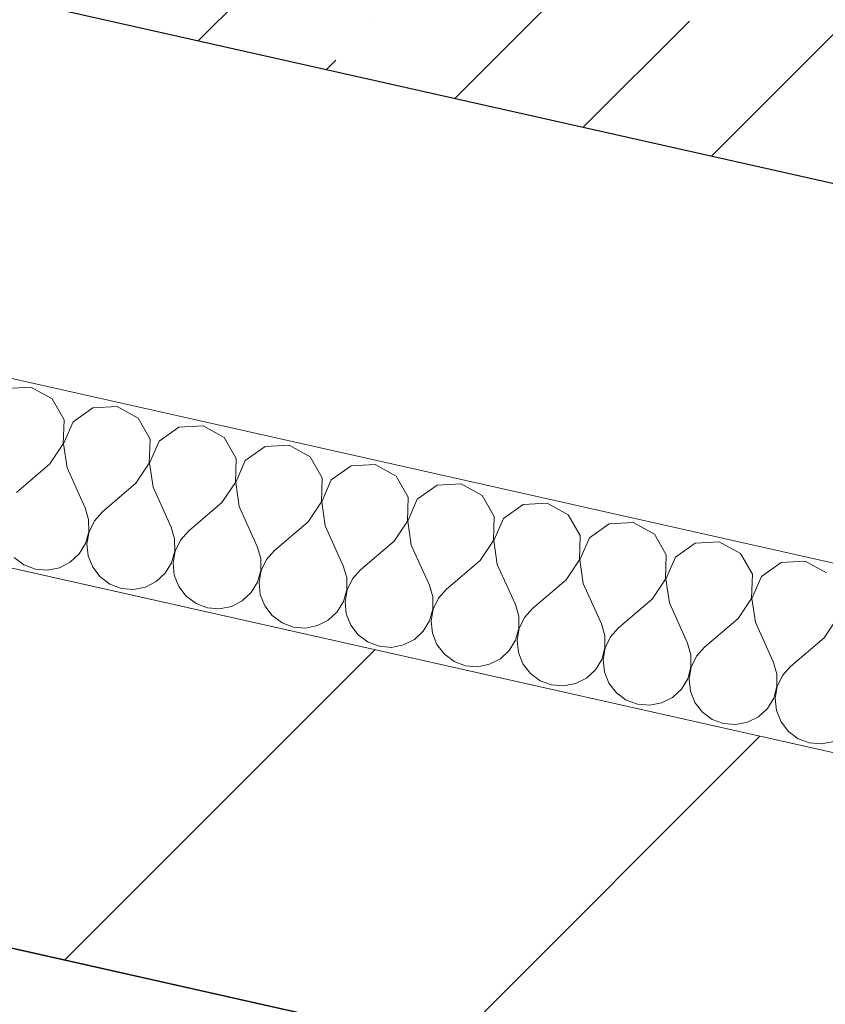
# Model space of a CAD drawing. Header units: millimetres. Extents: x -7213913 to -6930480, y 6129472 to 6353620.
# Tile 148 of 256: x -7192257 to -7191821, y 6174624 to 6175156. Entities that reach past the tile are written whole.
import ezdxf
from ezdxf.enums import TextEntityAlignment as Align

# ---------------------------------------------------------------- set-up
doc = ezdxf.new("R2010")
doc.units = ezdxf.units.MM
doc.header["$MEASUREMENT"] = 0
for name, color, linetype, lineweight in [('0_Ном._пера__1', 7, 'Continuous', 0), ('S - квартира_помещение.АР_Ном._пера__101', 252, 'Continuous', 0), ('S - квартира_помещение.АР_Ном._пера__2', 8, 'Continuous', 15), ('АР-Стены_внутренние_пилоны.АР_Ном._пера__1', 7, 'Continuous', 30), ('АР-Стены_Перегородки_межквартирные_200.АР_Ном._пера__1', 7, 'Continuous', 30), ('АР-Чертеж-Размеры.АР_Ном._пера__1', 7, 'Continuous', 0), ('Паспорта Зон Archicad_Ном._пера__1', 7, 'Continuous', 0)]:
    doc.layers.add(name, color=color, linetype=linetype, lineweight=lineweight)
for name, color, linetype in [('S - квартира_помещение.АР', 7, 'Continuous'), ('АР-Стены_внутренние_пилоны.АР', 7, 'Continuous'), ('АР-Стены_Перегородки_межквартирные_200.АР', 7, 'Continuous'), ('АР-Чертеж-Размеры.АР', 7, 'Continuous')]:
    doc.layers.add(name, color=color, linetype=linetype)
doc.styles.add('РЎР“Р•РќР•Р\xa0Р\x98Р\xa0_РЎРўР\x98Р›Р¬_1', font='txt')
doc.styles.add('РЎР“Р•РќР•Р\xa0Р\x98Р\xa0_РЎРўР\x98Р›Р¬_2', font='calibri.ttf')
doc.styles.add('РЎР“Р•РќР•Р\xa0Р\x98Р\xa0_РЎРўР\x98Р›Р¬_3', font='GOST_Common.ttf')
doc.dimstyles.new('СГЕНЕРИР_СТИЛЬ__5', dxfattribs={"dimtxt": 200, "dimasz": 142.5, "dimexe": 0.18, "dimexo": 0.0625, "dimgap": 0, "dimtad": 1, "dimdec": 0, "dimzin": 0, "dimdsep": 46, "dimtxsty": 'РЎР“Р•РќР•Р\xa0Р\x98Р\xa0_РЎРўР\x98Р›Р¬_3', "dimblk": 'ARROWHEAD_6', "dimblk1": 'ARROWHEAD_6', "dimblk2": 'ARROWHEAD_6', "dimcen": 0.09, "dimse1": 1, "dimse2": 1, "dimclrd": 7, "dimclre": 7, "dimclrt": 7, "dimazin": 0, "dimtfac": 1, "dimtdec": 4, "dimtmove": 0, "dimatfit": 3, "dimfxl": 1, "dimtolj": 1, "dimtzin": 0, "dimarcsym": 0})

# ---------------------------------------------------------------- blocks, each defined once
blk = doc.blocks.new('Кухня-столовая_1_37_10', base_point=(-7189706.6, 6172379.39))
at = {"layer": 'S - квартира_помещение.АР_Ном._пера__2', "color": 8, "linetype": 'Continuous', "lineweight": 15, "flags": 128}
blk.add_lwpolyline([(-7191575.17, 6171426.89), (-7190722.41, 6171235.37), (-7190722.63, 6171234.39), (-7186334.78, 6170248.9), (-7186314.01, 6170301.42), (-7186280.59, 6170774.66), (-7186280.57, 6170774.66), (-7186104.13, 6173271.83), (-7188699.21, 6173854.67), (-7193260.59, 6174879.12), (-7193758.06, 6172664.15), (-7191415.46, 6172138.01)], close=True, dxfattribs=at)
at = {"layer": 'Паспорта Зон Archicad_Ном._пера__1', "color": 7, "lineweight": 0, "style": 'РЎР“Р•РќР•Р\xa0Р\x98Р\xa0_РЎРўР\x98Р›Р¬_1'}
blk.add_attdef('ROOM_NUMBER', text='', height=250, rotation=347.3417, dxfattribs=at).set_placement((-7188108.72, 6171939.11), align=Align.MIDDLE_CENTER)
at = {"layer": 'Паспорта Зон Archicad_Ном._пера__1', "color": 7, "lineweight": 0, "style": 'РЎР“Р•РќР•Р\xa0Р\x98Р\xa0_РЎРўР\x98Р›Р¬_2'}
blk.add_attdef('ROOM_AREA', text='', height=200, rotation=347.3417, dxfattribs=at).set_placement((-7186570.13, 6170465.67), align=Align.MIDDLE_RIGHT)
blk = doc.blocks.new('Стена_10_10', base_point=(-7193465.12, 6175565.61))
at = {"layer": 'АР-Стены_внутренние_пилоны.АР', "linetype": 'Continuous', "lineweight": 0, "true_color": 0x000000}
h = blk.add_hatch(dxfattribs=at)
h.set_pattern_fill('ЖЕЛЕЗОБЕТОН__PROJECT__000A', color=18, style=0, pattern_type=2)
h.set_pattern_definition([(45, (-6566190.34, 6562677.8), (-84.852814, 84.852814), []), (45, (-6566232.77, 6562720.22), (-84.852814, 84.852814), [90, -30, 0, -30])])
h.paths.add_polyline_path([(-7191471.7, 6175246.02), (-7193315.77, 6175660.18), (-7193370.55, 6175416.26), (-7191526.49, 6175002.1)])
at = {"layer": 'АР-Стены_внутренние_пилоны.АР_Ном._пера__1', "color": 7, "linetype": 'Continuous', "lineweight": 30, "flags": 128}
blk.add_lwpolyline([(-7193614.48, 6175471.04), (-7191526.49, 6175002.1)], dxfattribs=at)
blk = doc.blocks.new('Стена_206_10', base_point=(-7193336.24, 6174998.62))
at = {"layer": 'АР-Стены_Перегородки_межквартирные_200.АР', "linetype": 'Continuous', "lineweight": 0, "true_color": 0x000000}
h = blk.add_hatch(dxfattribs=at)
h.set_pattern_fill('БЛОКИ_БЕТОННЫЕ_ЭФФЕКТИВН_28', color=18, style=0, pattern_type=2)
h.set_pattern_definition([(45, (-6566190.34, 6562677.8), (-127.279217, 127.279217), [])])
h.paths.add_polyline_path([(-7193260.58, 6174879.14), (-7185762.37, 6173195.08), (-7185718.54, 6173390.22), (-7193216.75, 6175074.28)])
at = {"layer": 'АР-Стены_Перегородки_межквартирные_200.АР_Ном._пера__1', "color": 7, "linetype": 'Continuous', "lineweight": 15, "flags": 128}
for points in [[(-7191543.44, 6174698.46), (-7193216.75, 6175074.28)], [(-7193260.58, 6174879.14), (-7186104.13, 6173271.84)]]:
    blk.add_lwpolyline(points, dxfattribs=at)
blk = doc.blocks.new('*X819', base_point=(-6566190.34, 6562677.79))
at = {"layer": '0_Ном._пера__1', "color": 7, "linetype": 'Continuous', "lineweight": 0}
for p, q in [((-7192250.47, 6174957.29), (-7192263.46, 6174956.56)), ((-7192239.04, 6174951.08), (-7192250.47, 6174957.29)), ((-7192232.58, 6174939.78), (-7192239.04, 6174951.08)), ((-7192217, 6174946.13), (-7192227.67, 6174938.68)), ((-7192204.01, 6174946.85), (-7192217, 6174946.13)), ((-7192192.57, 6174940.64), (-7192204.01, 6174946.85)), ((-7192186.11, 6174929.34), (-7192192.57, 6174940.64)), ((-7192233.02, 6174926.77), (-7192232.58, 6174939.78)), ((-7192227.67, 6174938.68), (-7192232.83, 6174926.73)), ((-7192170.54, 6174935.69), (-7192181.21, 6174928.24)), ((-7192157.55, 6174936.42), (-7192170.54, 6174935.69)), ((-7192146.11, 6174930.21), (-7192157.55, 6174936.42)), ((-7192139.65, 6174918.91), (-7192146.11, 6174930.21)), ((-7192240.23, 6174915.94), (-7192233.02, 6174926.77)), ((-7192232.83, 6174926.73), (-7192230.94, 6174913.86)), ((-7192186.56, 6174916.34), (-7192186.11, 6174929.34)), ((-7192181.21, 6174928.24), (-7192186.37, 6174916.3)), ((-7192124.08, 6174925.26), (-7192134.75, 6174917.81)), ((-7192111.09, 6174925.98), (-7192124.08, 6174925.26)), ((-7192099.65, 6174919.77), (-7192111.09, 6174925.98)), ((-7192093.19, 6174908.47), (-7192099.65, 6174919.77)), ((-7192240.23, 6174915.94), (-7192258.35, 6174900.49)), ((-7192230.94, 6174913.86), (-7192221.18, 6174892.14)), ((-7192193.77, 6174905.51), (-7192186.56, 6174916.34)), ((-7192186.37, 6174916.3), (-7192184.48, 6174903.42)), ((-7192140.1, 6174905.9), (-7192139.65, 6174918.91)), ((-7192134.75, 6174917.81), (-7192139.91, 6174905.86)), ((-7192077.62, 6174914.82), (-7192088.29, 6174907.37)), ((-7192064.62, 6174915.55), (-7192077.62, 6174914.82)), ((-7192053.19, 6174909.34), (-7192064.62, 6174915.55)), ((-7192093.63, 6174895.47), (-7192093.19, 6174908.47)), ((-7192046.73, 6174898.04), (-7192053.19, 6174909.34)), ((-7192193.77, 6174905.51), (-7192211.88, 6174890.06)), ((-7192184.48, 6174903.42), (-7192174.71, 6174881.71)), ((-7192147.31, 6174895.07), (-7192140.1, 6174905.9)), ((-7192139.91, 6174905.86), (-7192138.02, 6174892.99)), ((-7192088.29, 6174907.37), (-7192093.45, 6174895.43)), ((-7192031.15, 6174904.39), (-7192041.82, 6174896.94)), ((-7192018.16, 6174905.11), (-7192031.15, 6174904.39)), ((-7192006.73, 6174898.9), (-7192018.16, 6174905.11)), ((-7192047.17, 6174885.03), (-7192046.73, 6174898.04)), ((-7192000.27, 6174887.6), (-7192006.73, 6174898.9)), ((-7192147.31, 6174895.07), (-7192165.42, 6174879.62)), ((-7192138.02, 6174892.99), (-7192128.25, 6174871.27)), ((-7192100.85, 6174884.64), (-7192093.63, 6174895.47)), ((-7192093.45, 6174895.43), (-7192091.56, 6174882.55)), ((-7192041.82, 6174896.94), (-7192046.98, 6174884.99)), ((-7191984.69, 6174893.95), (-7191995.36, 6174886.5)), ((-7191971.7, 6174894.68), (-7191984.69, 6174893.95)), ((-7191960.27, 6174888.47), (-7191971.7, 6174894.68)), ((-7192219.33, 6174885.84), (-7192221.18, 6174892.14)), ((-7192211.88, 6174890.06), (-7192216.25, 6174885.14)), ((-7192000.71, 6174874.6), (-7192000.27, 6174887.6)), ((-7191953.81, 6174877.17), (-7191960.27, 6174888.47)), ((-7192219.29, 6174879.27), (-7192219.33, 6174885.84)), ((-7192216.25, 6174885.14), (-7192219.1, 6174879.23)), ((-7192172.87, 6174875.4), (-7192174.71, 6174881.71)), ((-7192100.85, 6174884.64), (-7192118.96, 6174869.19)), ((-7192091.56, 6174882.55), (-7192081.79, 6174860.84)), ((-7192054.39, 6174874.2), (-7192047.17, 6174885.03)), ((-7192046.98, 6174884.99), (-7192045.09, 6174872.12)), ((-7191995.36, 6174886.5), (-7192000.52, 6174874.56)), ((-7191938.23, 6174883.52), (-7191948.9, 6174876.07)), ((-7191925.24, 6174884.24), (-7191938.23, 6174883.52)), ((-7191913.8, 6174878.03), (-7191925.24, 6174884.24)), ((-7192221.03, 6174872.94), (-7192219.29, 6174879.27)), ((-7192219.1, 6174879.23), (-7192220.23, 6174872.75)), ((-7192165.42, 6174879.62), (-7192169.78, 6174874.71)), ((-7191954.25, 6174864.16), (-7191953.81, 6174877.17)), ((-7191907.34, 6174866.73), (-7191913.8, 6174878.03)), ((-7192224.45, 6174867.32), (-7192221.03, 6174872.94)), ((-7192220.23, 6174872.75), (-7192219.54, 6174866.22)), ((-7192172.82, 6174868.83), (-7192172.87, 6174875.4)), ((-7192169.78, 6174874.71), (-7192172.64, 6174868.79)), ((-7192126.41, 6174864.97), (-7192128.25, 6174871.27)), ((-7192054.39, 6174874.2), (-7192072.5, 6174858.75)), ((-7192045.09, 6174872.12), (-7192035.33, 6174850.4)), ((-7192007.92, 6174863.77), (-7192000.71, 6174874.6)), ((-7192000.52, 6174874.56), (-7191998.63, 6174861.68)), ((-7191948.9, 6174876.07), (-7191954.06, 6174864.12)), ((-7191891.77, 6174873.08), (-7191902.44, 6174865.63)), ((-7191878.78, 6174873.81), (-7191891.77, 6174873.08)), ((-7191867.34, 6174867.6), (-7191878.78, 6174873.81)), ((-7192229.26, 6174862.85), (-7192224.45, 6174867.32)), ((-7192219.54, 6174866.22), (-7192217.1, 6174860.12)), ((-7192174.57, 6174862.5), (-7192172.82, 6174868.83)), ((-7192172.64, 6174868.79), (-7192173.76, 6174862.32)), ((-7192118.96, 6174869.19), (-7192123.32, 6174864.27)), ((-7191907.79, 6174853.73), (-7191907.34, 6174866.73)), ((-7191860.88, 6174856.3), (-7191867.34, 6174867.6)), ((-7192259.54, 6174865.36), (-7192254.26, 6174861.46)), ((-7192254.26, 6174861.46), (-7192248.11, 6174859.15)), ((-7192235.12, 6174859.87), (-7192229.26, 6174862.85)), ((-7192177.98, 6174856.89), (-7192174.57, 6174862.5)), ((-7192173.76, 6174862.32), (-7192173.08, 6174855.79)), ((-7192126.36, 6174858.4), (-7192126.41, 6174864.97)), ((-7192123.32, 6174864.27), (-7192126.17, 6174858.36)), ((-7192079.95, 6174854.53), (-7192081.79, 6174860.84)), ((-7192007.92, 6174863.77), (-7192026.04, 6174848.32)), ((-7191998.63, 6174861.68), (-7191988.87, 6174839.97)), ((-7191961.46, 6174853.33), (-7191954.25, 6174864.16)), ((-7191954.06, 6174864.12), (-7191952.17, 6174851.25)), ((-7191902.44, 6174865.63), (-7191907.6, 6174853.69)), ((-7191845.31, 6174862.65), (-7191855.98, 6174855.2)), ((-7191832.32, 6174863.37), (-7191845.31, 6174862.65)), ((-7191820.88, 6174857.16), (-7191832.32, 6174863.37)), ((-7192248.11, 6174859.15), (-7192241.56, 6174858.61)), ((-7192241.56, 6174858.61), (-7192235.12, 6174859.87)), ((-7192217.1, 6174860.12), (-7192213.08, 6174854.92)), ((-7192182.8, 6174852.42), (-7192177.98, 6174856.89)), ((-7192173.08, 6174855.79), (-7192170.64, 6174849.69)), ((-7192128.11, 6174852.07), (-7192126.36, 6174858.4)), ((-7192126.17, 6174858.36), (-7192127.3, 6174851.88)), ((-7192072.5, 6174858.75), (-7192076.86, 6174853.84)), ((-7191861.33, 6174843.29), (-7191860.88, 6174856.3)), ((-7191855.98, 6174855.2), (-7191861.14, 6174843.25)), ((-7192213.08, 6174854.92), (-7192207.8, 6174851.02)), ((-7192207.8, 6174851.02), (-7192201.65, 6174848.71)), ((-7192188.65, 6174849.44), (-7192182.8, 6174852.42)), ((-7192131.52, 6174846.45), (-7192128.11, 6174852.07)), ((-7192127.3, 6174851.88), (-7192126.62, 6174845.35)), ((-7192079.9, 6174847.96), (-7192079.95, 6174854.53)), ((-7192076.86, 6174853.84), (-7192079.71, 6174847.92)), ((-7192033.49, 6174844.1), (-7192035.33, 6174850.4)), ((-7191961.46, 6174853.33), (-7191979.58, 6174837.88)), ((-7191952.17, 6174851.25), (-7191942.41, 6174829.53)), ((-7191915, 6174842.9), (-7191907.79, 6174853.73)), ((-7191907.6, 6174853.69), (-7191905.71, 6174840.81)), ((-7192201.65, 6174848.71), (-7192195.1, 6174848.17)), ((-7192195.1, 6174848.17), (-7192188.65, 6174849.44)), ((-7192170.64, 6174849.69), (-7192166.62, 6174844.49)), ((-7192166.62, 6174844.49), (-7192161.34, 6174840.59)), ((-7192136.34, 6174841.98), (-7192131.52, 6174846.45)), ((-7192126.62, 6174845.35), (-7192124.17, 6174839.25)), ((-7192081.65, 6174841.63), (-7192079.9, 6174847.96)), ((-7192079.71, 6174847.92), (-7192080.84, 6174841.45)), ((-7192026.04, 6174848.32), (-7192030.4, 6174843.4)), ((-7192161.34, 6174840.59), (-7192155.19, 6174838.28)), ((-7192142.19, 6174839), (-7192136.34, 6174841.98)), ((-7192124.17, 6174839.25), (-7192120.16, 6174834.05)), ((-7192085.06, 6174836.02), (-7192081.65, 6174841.63)), ((-7192080.84, 6174841.45), (-7192080.16, 6174834.92)), ((-7192033.44, 6174837.53), (-7192033.49, 6174844.1)), ((-7192030.4, 6174843.4), (-7192033.25, 6174837.49)), ((-7191987.03, 6174833.66), (-7191988.87, 6174839.97)), ((-7191915, 6174842.9), (-7191933.11, 6174827.45)), ((-7191905.71, 6174840.81), (-7191895.94, 6174819.1)), ((-7191868.54, 6174832.46), (-7191861.33, 6174843.29)), ((-7191861.14, 6174843.25), (-7191859.25, 6174830.38)), ((-7192155.19, 6174838.28), (-7192148.64, 6174837.74)), ((-7192148.64, 6174837.74), (-7192142.19, 6174839)), ((-7192120.16, 6174834.05), (-7192114.87, 6174830.15)), ((-7192089.88, 6174831.55), (-7192085.06, 6174836.02)), ((-7192080.16, 6174834.92), (-7192077.71, 6174828.82)), ((-7192035.19, 6174831.2), (-7192033.44, 6174837.53)), ((-7192033.25, 6174837.49), (-7192034.38, 6174831.01)), ((-7191979.58, 6174837.88), (-7191983.94, 6174832.97)), ((-7192114.87, 6174830.15), (-7192108.72, 6174827.84)), ((-7192102.18, 6174827.3), (-7192095.73, 6174828.57)), ((-7192095.73, 6174828.57), (-7192089.88, 6174831.55)), ((-7192077.71, 6174828.82), (-7192073.7, 6174823.62)), ((-7192038.6, 6174825.58), (-7192035.19, 6174831.2)), ((-7192034.38, 6174831.01), (-7192033.69, 6174824.48)), ((-7191986.98, 6174827.09), (-7191987.03, 6174833.66)), ((-7191983.94, 6174832.97), (-7191986.79, 6174827.05)), ((-7191940.56, 6174823.23), (-7191942.41, 6174829.53)), ((-7191868.54, 6174832.46), (-7191886.65, 6174817.01)), ((-7191859.25, 6174830.38), (-7191849.48, 6174808.66)), ((-7191822.08, 6174822.03), (-7191814.86, 6174832.86)), ((-7192108.72, 6174827.84), (-7192102.18, 6174827.3)), ((-7192073.7, 6174823.62), (-7192068.41, 6174819.72)), ((-7192043.42, 6174821.11), (-7192038.6, 6174825.58)), ((-7192033.69, 6174824.48), (-7192031.25, 6174818.38)), ((-7191988.73, 6174820.76), (-7191986.98, 6174827.09)), ((-7191986.79, 6174827.05), (-7191987.92, 6174820.58)), ((-7191940.52, 6174816.66), (-7191940.56, 6174823.23)), ((-7191933.11, 6174827.45), (-7191937.48, 6174822.53)), ((-7192068.41, 6174819.72), (-7192062.26, 6174817.41)), ((-7192055.72, 6174816.87), (-7192049.27, 6174818.13)), ((-7192049.27, 6174818.13), (-7192043.42, 6174821.11)), ((-7192031.25, 6174818.38), (-7192027.23, 6174813.18)), ((-7191992.14, 6174815.15), (-7191988.73, 6174820.76)), ((-7191987.92, 6174820.58), (-7191987.23, 6174814.05)), ((-7191937.48, 6174822.53), (-7191940.33, 6174816.62)), ((-7191894.1, 6174812.79), (-7191895.94, 6174819.1)), ((-7191822.08, 6174822.03), (-7191840.19, 6174806.58)), ((-7192062.26, 6174817.41), (-7192055.72, 6174816.87)), ((-7192027.23, 6174813.18), (-7192021.95, 6174809.28)), ((-7191996.95, 6174810.68), (-7191992.14, 6174815.15)), ((-7191987.23, 6174814.05), (-7191984.79, 6174807.95)), ((-7191942.26, 6174810.33), (-7191940.52, 6174816.66)), ((-7191940.33, 6174816.62), (-7191941.46, 6174810.14)), ((-7191894.05, 6174806.22), (-7191894.1, 6174812.79)), ((-7191886.65, 6174817.01), (-7191891.01, 6174812.1)), ((-7192021.95, 6174809.28), (-7192015.8, 6174806.97)), ((-7192009.25, 6174806.43), (-7192002.81, 6174807.7)), ((-7192002.81, 6174807.7), (-7191996.95, 6174810.68)), ((-7191984.79, 6174807.95), (-7191980.77, 6174802.75)), ((-7191945.68, 6174804.71), (-7191942.26, 6174810.33)), ((-7191941.46, 6174810.14), (-7191940.77, 6174803.61)), ((-7191891.01, 6174812.1), (-7191893.87, 6174806.18)), ((-7191847.64, 6174802.36), (-7191849.48, 6174808.66)), ((-7192015.8, 6174806.97), (-7192009.25, 6174806.43)), ((-7191980.77, 6174802.75), (-7191975.49, 6174798.85)), ((-7191950.49, 6174800.24), (-7191945.68, 6174804.71)), ((-7191940.77, 6174803.61), (-7191938.33, 6174797.51)), ((-7191895.8, 6174799.89), (-7191894.05, 6174806.22)), ((-7191893.87, 6174806.18), (-7191894.99, 6174799.71)), ((-7191847.59, 6174795.79), (-7191847.64, 6174802.36)), ((-7191840.19, 6174806.58), (-7191844.55, 6174801.66)), ((-7191975.49, 6174798.85), (-7191969.34, 6174796.54)), ((-7191962.79, 6174796), (-7191956.35, 6174797.26)), ((-7191956.35, 6174797.26), (-7191950.49, 6174800.24)), ((-7191938.33, 6174797.51), (-7191934.31, 6174792.31)), ((-7191899.21, 6174794.28), (-7191895.8, 6174799.89)), ((-7191894.99, 6174799.71), (-7191894.31, 6174793.18)), ((-7191844.55, 6174801.66), (-7191847.41, 6174795.75)), ((-7191969.34, 6174796.54), (-7191962.79, 6174796)), ((-7191934.31, 6174792.31), (-7191929.03, 6174788.41)), ((-7191904.03, 6174789.81), (-7191899.21, 6174794.28)), ((-7191894.31, 6174793.18), (-7191891.87, 6174787.08)), ((-7191849.34, 6174789.46), (-7191847.59, 6174795.79)), ((-7191847.41, 6174795.75), (-7191848.53, 6174789.27)), ((-7191929.03, 6174788.41), (-7191922.88, 6174786.1)), ((-7191922.88, 6174786.1), (-7191916.33, 6174785.56)), ((-7191916.33, 6174785.56), (-7191909.89, 6174786.83)), ((-7191909.89, 6174786.83), (-7191904.03, 6174789.81)), ((-7191891.87, 6174787.08), (-7191887.85, 6174781.88)), ((-7191852.75, 6174783.84), (-7191849.34, 6174789.46)), ((-7191848.53, 6174789.27), (-7191847.85, 6174782.74)), ((-7191887.85, 6174781.88), (-7191882.57, 6174777.98)), ((-7191857.57, 6174779.37), (-7191852.75, 6174783.84)), ((-7191847.85, 6174782.74), (-7191845.4, 6174776.64)), ((-7191882.57, 6174777.98), (-7191876.42, 6174775.67)), ((-7191876.42, 6174775.67), (-7191869.87, 6174775.13)), ((-7191869.87, 6174775.13), (-7191863.42, 6174776.39)), ((-7191863.42, 6174776.39), (-7191857.57, 6174779.37)), ((-7191845.4, 6174776.64), (-7191841.39, 6174771.44)), ((-7191841.39, 6174771.44), (-7191836.1, 6174767.54)), ((-7191836.1, 6174767.54), (-7191829.95, 6174765.23)), ((-7191829.95, 6174765.23), (-7191823.41, 6174764.69)), ((-7191823.41, 6174764.69), (-7191816.96, 6174765.96))]:
    blk.add_line(p, q, dxfattribs=at)
blk = doc.blocks.new('Стена_389_10', base_point=(-7193097.28, 6175149.91))
at = {"layer": '0_Ном._пера__1', "color": 7, "linetype": 'Continuous', "lineweight": 0, "flags": 128}
for points in [[(-7191619.1, 6174817.93), (-7193097.28, 6175149.91)], [(-7193119.19, 6175052.34), (-7191543.44, 6174698.44)]]:
    blk.add_lwpolyline(points, dxfattribs=at)
at = {"color": 7, "lineweight": 0}
blk.add_blockref('*X819', (-6566190.34, 6562677.79), dxfattribs=at)
blk = doc.blocks.new('*D1109', base_point=(-6566190.34, 6562677.79))
at = {"layer": 'АР-Чертеж-Размеры.АР_Ном._пера__1', "color": 7, "linetype": 'Continuous', "lineweight": 0, "transparency": 16777216}
for p, q in [((-7193615.57, 6173298.56), (-7193677.2, 6173024.14)), ((-7193556.78, 6173218.09), (-7193736, 6173104.61)), ((-7193646.39, 6173161.35), (-7193756.15, 6173186)), ((-7191304.73, 6172635.42), (-7193646.39, 6173161.35)), ((-7191273.91, 6172772.63), (-7191335.54, 6172498.22)), ((-7191394.34, 6172578.68), (-7191215.12, 6172692.17)), ((-7191194.96, 6172610.77), (-7191304.73, 6172635.42))]:
    blk.add_line(p, q, dxfattribs=at)
at = {"layer": 'АР-Чертеж-Размеры.АР_Ном._пера__1', "color": 7, "lineweight": 0, "transparency": 16777216, "insert": (-7192786.85, 6173009.3), "char_height": 200, "attachment_point": 7, "rotation": 347.3417, "style": 'РЎР“Р•РќР•Р\xa0Р\x98Р\xa0_РЎРўР\x98Р›Р¬_3'}
blk.add_mtext('\\A1;{\\pql;\\fGOST Common|b0|i0|c204|p0;\\W1.000000;2\xa0400}', dxfattribs=at)
blk = doc.blocks.new('ARROWHEAD_6')
at = {"color": 0, "linetype": 'Continuous', "lineweight": 0}
for p, q in [((-0.5, -0.5), (0.5, 0.5)), ((0, 0), (-1, 0))]:
    blk.add_line(p, q, dxfattribs=at)

msp = doc.modelspace()

# ---------------------------------------------------------------- linework, layer by layer
at = {"layer": 'S - квартира_помещение.АР', "color": 254, "linetype": 'Continuous', "lineweight": 0, "true_color": 0xd8d8d8, "flags": 128}
msp.add_lwpolyline([(-7191575.17, 6171426.89), (-7190722.41, 6171235.37), (-7190722.63, 6171234.39), (-7186334.78, 6170248.9), (-7186314.01, 6170301.42), (-7186280.59, 6170774.66), (-7186280.57, 6170774.66), (-7186104.13, 6173271.83), (-7188699.21, 6173854.67), (-7193260.59, 6174879.12), (-7193758.06, 6172664.15), (-7191415.46, 6172138.01)], close=True, dxfattribs=at)
at = {"layer": 'S - квартира_помещение.АР_Ном._пера__101', "color": 252, "linetype": 'Continuous', "lineweight": 0, "flags": 128}
msp.add_lwpolyline([(-7191416.43, 6172138.23), (-7190919.07, 6174352.55), (-7193260.59, 6174879.12), (-7193758.66, 6172664.28)], close=True, dxfattribs=at)

# ---------------------------------------------------------------- block references
at = {"color": 7, "lineweight": 0}
msp.add_blockref('Стена_389_10', (-7193097.28, 6175149.91), dxfattribs=at)
at = {"layer": 'S - квартира_помещение.АР', "color": 7, "linetype": 'Continuous', "lineweight": 0}
msp.add_blockref('Кухня-столовая_1_37_10', (-7189706.6, 6172379.39), dxfattribs=at)
at = {"layer": 'АР-Стены_внутренние_пилоны.АР', "color": 7, "lineweight": 0}
msp.add_blockref('Стена_10_10', (-7193465.12, 6175565.61), dxfattribs=at)
at = {"layer": 'АР-Стены_Перегородки_межквартирные_200.АР', "color": 7, "lineweight": 0}
msp.add_blockref('Стена_206_10', (-7193336.24, 6174998.62), dxfattribs=at)

# ---------------------------------------------------------------- dimensions: what is measured, and where the dimension line sits
at = {"layer": 'АР-Чертеж-Размеры.АР', "color": 7, "linetype": 'Continuous', "lineweight": 0}
dim = msp.add_linear_dim(base=(-7193646.39, 6173161.35), p1=(-7190919.07, 6174352.55), p2=(-7193260.58, 6174879.14), angle=167.3417, dimstyle='СГЕНЕРИР_СТИЛЬ__5', dxfattribs=at)
dim.commit()
dim.dimension.update_dxf_attribs({"geometry": '*D1109', "text_midpoint": (-7192430.2, 6173031.69), "dimtype": 160, "text_rotation": 347.3417})

doc.saveas('drawing.dxf')
